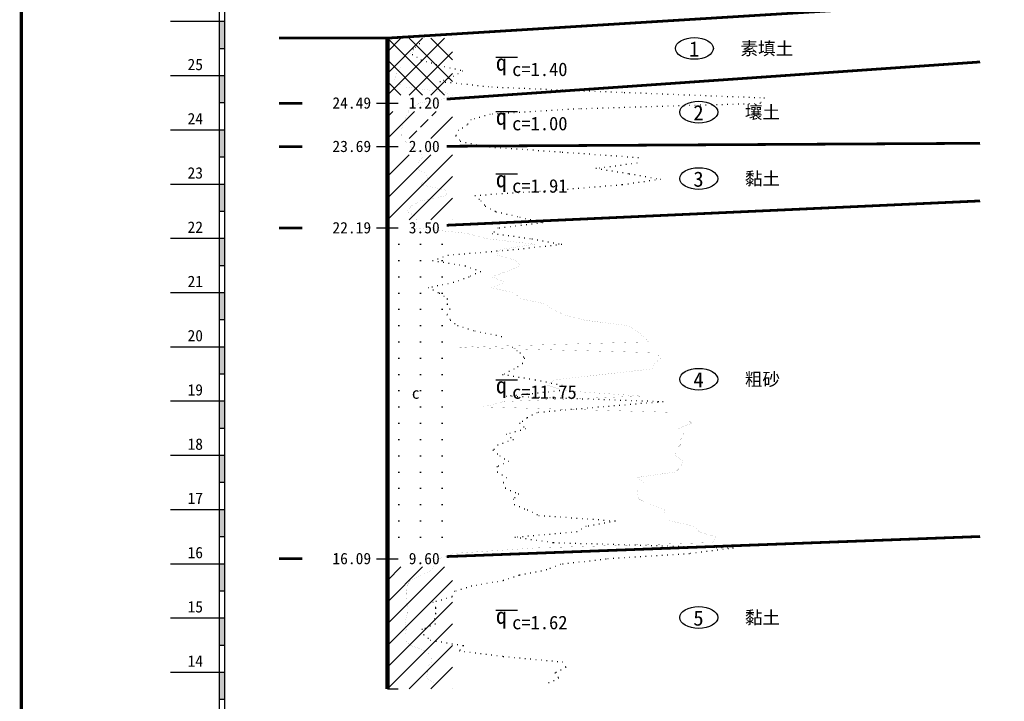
# Model space of a CAD drawing. Extents: x 475446 to 490894, y 3788879 to 3821323.
# Tile 18 of 75: x 484349 to 484440, y 3817320 to 3817383. Entities that reach past the tile are written whole.
import ezdxf
from ezdxf.enums import TextEntityAlignment as Align

# ---------------------------------------------------------------- set-up
doc = ezdxf.new("R2010")
doc.units = 0
doc.header["$LTSCALE"] = 0.5
for name, color, linetype in [('其他', 7, 'CONTINUOUS'), ('勘探点', 7, 'CONTINUOUS'), ('图签', 7, 'CONTINUOUS'), ('地层线', 7, 'CONTINUOUS'), ('地面线', 7, 'CONTINUOUS'), ('层号标注', 7, 'CONTINUOUS'), ('层底深度及标高', 7, 'CONTINUOUS'), ('柱状图例', 7, 'CONTINUOUS'), ('标高标尺', 7, 'CONTINUOUS'), ('静探', 7, 'CONTINUOUS')]:
    doc.layers.add(name, color=color, linetype=linetype)
doc.styles.add('宋体', font='SimSun.ttf')

msp = doc.modelspace()

# ---------------------------------------------------------------- linework, layer by layer
at = {"layer": '其他'}
for p, q in [((484393.003, 3817379.597), (484395.003, 3817379.597)), ((484393.003, 3817374.598), (484395.003, 3817374.598)), ((484393.003, 3817368.85), (484395.003, 3817368.85)), ((484393.003, 3817349.855), (484395.003, 3817349.855)), ((484393.003, 3817328.61), (484395.003, 3817328.61))]:
    msp.add_line(p, q, dxfattribs=at)
at = {"layer": '勘探点'}
msp.add_line((484383.006, 3817321.362), (484384.006, 3817321.362), dxfattribs=at)
at = {"layer": '勘探点', "const_width": 0.4}
msp.add_lwpolyline([(484383.006, 3817381.347), (484383.006, 3817321.362)], dxfattribs=at)
at = {"layer": '图签', "const_width": 0.3}
msp.add_lwpolyline([(484349.265, 3817281.498), (484541.715, 3817281.498), (484541.715, 3817419.962), (484349.265, 3817419.962), (484349.265, 3817281.498)], dxfattribs=at)
at = {"layer": '地层线', "const_width": 0.25}
for points in [[(484388.467, 3817375.728), (484437.637, 3817379.151)], [(484373.009, 3817375.348), (484375.153, 3817375.348)], [(484373.009, 3817371.349), (484375.153, 3817371.349)], [(484388.467, 3817371.38), (484437.637, 3817371.655)], [(484388.467, 3817364.1), (484437.637, 3817366.342)], [(484373.009, 3817363.851), (484375.153, 3817363.851)], [(484388.467, 3817333.564), (484437.637, 3817335.413)], [(484373.009, 3817333.359), (484375.153, 3817333.359)]]:
    msp.add_lwpolyline(points, dxfattribs=at)
at = {"layer": '地面线', "const_width": 0.25}
for points in [[(484383.006, 3817381.347), (484445.49, 3817385.196)], [(484373.009, 3817381.347), (484383.006, 3817381.347)]]:
    msp.add_lwpolyline(points, dxfattribs=at)
at = {"layer": '层号标注'}
for centre in [(484411.299, 3817380.397), (484411.699, 3817374.523), (484411.699, 3817368.4), (484411.699, 3817349.905), (484411.699, 3817327.948)]:
    msp.add_ellipse(centre, major_axis=(1.75, 0), ratio=0.571429, dxfattribs=at)
at = {"layer": '层底深度及标高'}
for p, q in [((484382.006, 3817375.348), (484384.006, 3817375.348)), ((484382.006, 3817371.349), (484384.006, 3817371.349)), ((484382.006, 3817363.851), (484384.006, 3817363.851)), ((484382.006, 3817333.359), (484384.006, 3817333.359))]:
    msp.add_line(p, q, dxfattribs=at)
at = {"layer": '柱状图例'}
for p, q in [((484383.006, 3817376.098), (484388.255, 3817381.347)), ((484383.006, 3817378.098), (484386.255, 3817381.347)), ((484383.006, 3817380.097), (484384.256, 3817381.347)), ((484383.006, 3817381.347), (484388.255, 3817376.098)), ((484385.005, 3817381.347), (484389.004, 3817377.348)), ((484387.005, 3817381.347), (484389.004, 3817379.347)), ((484389.004, 3817381.347), (484389.004, 3817381.347)), ((484385.005, 3817376.098), (484389.004, 3817380.097)), ((484383.006, 3817379.347), (484386.255, 3817376.098)), ((484387.005, 3817376.098), (484389.004, 3817378.098)), ((484383.006, 3817377.348), (484384.256, 3817376.098)), ((484389.004, 3817376.098), (484389.004, 3817376.098)), ((484383.006, 3817372.099), (484385.505, 3817374.598)), ((484383.006, 3817374.099), (484383.506, 3817374.598)), ((484387.005, 3817372.099), (484389.004, 3817374.099)), ((484387.105, 3817374.199), (484387.505, 3817374.598)), ((484386.055, 3817373.149), (484386.755, 3817373.849)), ((484385.005, 3817372.099), (484385.705, 3817372.799)), ((484383.006, 3817364.601), (484389.004, 3817370.599)), ((484383.006, 3817366.601), (484387.005, 3817370.599)), ((484383.006, 3817368.6), (484385.005, 3817370.599)), ((484383.006, 3817370.599), (484383.006, 3817370.599)), ((484385.005, 3817364.601), (484389.004, 3817368.6)), ((484387.005, 3817364.601), (484389.004, 3817366.601)), ((484389.004, 3817364.601), (484389.004, 3817364.601)), ((484384.006, 3817362.352), (484384.106, 3817362.352)), ((484386.005, 3817362.352), (484386.105, 3817362.352)), ((484388.005, 3817362.352), (484388.105, 3817362.352)), ((484384.006, 3817360.852), (484384.106, 3817360.852)), ((484386.005, 3817360.852), (484386.105, 3817360.852)), ((484388.005, 3817360.852), (484388.105, 3817360.852)), ((484384.006, 3817359.352), (484384.106, 3817359.352)), ((484386.005, 3817359.352), (484386.105, 3817359.352)), ((484388.005, 3817359.352), (484388.105, 3817359.352)), ((484384.006, 3817357.853), (484384.106, 3817357.853)), ((484386.005, 3817357.853), (484386.105, 3817357.853)), ((484388.005, 3817357.853), (484388.105, 3817357.853)), ((484384.006, 3817356.353), (484384.106, 3817356.353)), ((484386.005, 3817356.353), (484386.105, 3817356.353)), ((484388.005, 3817356.353), (484388.105, 3817356.353)), ((484384.006, 3817354.854), (484384.106, 3817354.854)), ((484386.005, 3817354.854), (484386.105, 3817354.854)), ((484388.005, 3817354.854), (484388.105, 3817354.854)), ((484384.006, 3817353.354), (484384.106, 3817353.354)), ((484386.005, 3817353.354), (484386.105, 3817353.354)), ((484388.005, 3817353.354), (484388.105, 3817353.354)), ((484384.006, 3817351.854), (484384.106, 3817351.854)), ((484386.005, 3817351.854), (484386.105, 3817351.854)), ((484388.005, 3817351.854), (484388.105, 3817351.854)), ((484384.006, 3817350.355), (484384.106, 3817350.355)), ((484386.005, 3817350.355), (484386.105, 3817350.355)), ((484388.005, 3817350.355), (484388.105, 3817350.355)), ((484384.006, 3817348.855), (484384.106, 3817348.855)), ((484386.005, 3817348.855), (484386.105, 3817348.855)), ((484388.005, 3817348.855), (484388.105, 3817348.855)), ((484384.006, 3817347.356), (484384.106, 3817347.356)), ((484386.005, 3817347.356), (484386.105, 3817347.356)), ((484388.005, 3817347.356), (484388.105, 3817347.356)), ((484384.006, 3817345.856), (484384.106, 3817345.856)), ((484386.005, 3817345.856), (484386.105, 3817345.856)), ((484388.005, 3817345.856), (484388.105, 3817345.856)), ((484384.006, 3817344.356), (484384.106, 3817344.356)), ((484386.005, 3817344.356), (484386.105, 3817344.356)), ((484388.005, 3817344.356), (484388.105, 3817344.356)), ((484384.006, 3817342.857), (484384.106, 3817342.857)), ((484386.005, 3817342.857), (484386.105, 3817342.857)), ((484388.005, 3817342.857), (484388.105, 3817342.857)), ((484384.006, 3817341.357), (484384.106, 3817341.357)), ((484386.005, 3817341.357), (484386.105, 3817341.357)), ((484388.005, 3817341.357), (484388.105, 3817341.357)), ((484384.006, 3817339.857), (484384.106, 3817339.857)), ((484386.005, 3817339.857), (484386.105, 3817339.857)), ((484388.005, 3817339.857), (484388.105, 3817339.857)), ((484384.006, 3817338.358), (484384.106, 3817338.358)), ((484386.005, 3817338.358), (484386.105, 3817338.358)), ((484388.005, 3817338.358), (484388.105, 3817338.358)), ((484384.006, 3817336.858), (484384.106, 3817336.858)), ((484386.005, 3817336.858), (484386.105, 3817336.858)), ((484388.005, 3817336.858), (484388.105, 3817336.858)), ((484384.006, 3817335.359), (484384.106, 3817335.359)), ((484386.005, 3817335.359), (484386.105, 3817335.359)), ((484388.005, 3817335.359), (484388.105, 3817335.359)), ((484383.006, 3817327.361), (484388.255, 3817332.609)), ((484383.006, 3817329.36), (484386.255, 3817332.609)), ((484383.006, 3817331.36), (484384.256, 3817332.609)), ((484383.006, 3817325.361), (484389.004, 3817331.36)), ((484383.006, 3817323.362), (484389.004, 3817329.36)), ((484383.006, 3817321.362), (484389.004, 3817327.361)), ((484385.005, 3817321.362), (484389.004, 3817325.361)), ((484387.005, 3817321.362), (484389.004, 3817323.362)), ((484389.004, 3817321.362), (484389.004, 3817321.362))]:
    msp.add_line(p, q, dxfattribs=at)
at = {"layer": '标高标尺'}
for p, q in [((484367.51, 3817397.892), (484367.51, 3817302.917)), ((484368.01, 3817302.917), (484368.01, 3817397.892)), ((484363.011, 3817382.896), (484368.01, 3817382.896)), ((484367.51, 3817380.397), (484368.01, 3817380.397)), ((484363.011, 3817377.898), (484368.01, 3817377.898)), ((484367.51, 3817375.398), (484368.01, 3817375.398)), ((484363.011, 3817372.899), (484368.01, 3817372.899)), ((484367.51, 3817370.4), (484368.01, 3817370.4)), ((484363.011, 3817367.9), (484368.01, 3817367.9)), ((484367.51, 3817365.401), (484368.01, 3817365.401)), ((484363.011, 3817362.901), (484368.01, 3817362.901)), ((484367.51, 3817360.402), (484368.01, 3817360.402)), ((484363.011, 3817357.903), (484368.01, 3817357.903)), ((484367.51, 3817355.403), (484368.01, 3817355.403)), ((484363.011, 3817352.904), (484368.01, 3817352.904)), ((484367.51, 3817350.405), (484368.01, 3817350.405)), ((484363.011, 3817347.905), (484368.01, 3817347.905)), ((484367.51, 3817345.406), (484368.01, 3817345.406)), ((484363.011, 3817342.907), (484368.01, 3817342.907)), ((484367.51, 3817340.407), (484368.01, 3817340.407)), ((484363.011, 3817337.908), (484368.01, 3817337.908)), ((484367.51, 3817335.409), (484368.01, 3817335.409)), ((484363.011, 3817332.909), (484368.01, 3817332.909)), ((484367.51, 3817330.41), (484368.01, 3817330.41)), ((484363.011, 3817327.911), (484368.01, 3817327.911)), ((484367.51, 3817325.411), (484368.01, 3817325.411)), ((484363.011, 3817322.912), (484368.01, 3817322.912)), ((484367.51, 3817320.413), (484368.01, 3817320.413))]:
    msp.add_line(p, q, dxfattribs=at)
for points in [[(484367.51, 3817382.896), (484368.01, 3817382.896), (484367.51, 3817380.397), (484368.01, 3817380.397)], [(484367.51, 3817377.898), (484368.01, 3817377.898), (484367.51, 3817375.398), (484368.01, 3817375.398)], [(484367.51, 3817372.899), (484368.01, 3817372.899), (484367.51, 3817370.4), (484368.01, 3817370.4)], [(484367.51, 3817367.9), (484368.01, 3817367.9), (484367.51, 3817365.401), (484368.01, 3817365.401)], [(484367.51, 3817362.901), (484368.01, 3817362.901), (484367.51, 3817360.402), (484368.01, 3817360.402)], [(484367.51, 3817357.903), (484368.01, 3817357.903), (484367.51, 3817355.403), (484368.01, 3817355.403)], [(484367.51, 3817352.904), (484368.01, 3817352.904), (484367.51, 3817350.405), (484368.01, 3817350.405)], [(484367.51, 3817347.905), (484368.01, 3817347.905), (484367.51, 3817345.406), (484368.01, 3817345.406)], [(484367.51, 3817342.907), (484368.01, 3817342.907), (484367.51, 3817340.407), (484368.01, 3817340.407)], [(484367.51, 3817337.908), (484368.01, 3817337.908), (484367.51, 3817335.409), (484368.01, 3817335.409)], [(484367.51, 3817332.909), (484368.01, 3817332.909), (484367.51, 3817330.41), (484368.01, 3817330.41)], [(484367.51, 3817327.911), (484368.01, 3817327.911), (484367.51, 3817325.411), (484368.01, 3817325.411)], [(484367.51, 3817322.912), (484368.01, 3817322.912), (484367.51, 3817320.413), (484368.01, 3817320.413)]]:
    msp.add_solid(points, dxfattribs=at)
at = {"layer": '静探'}
for p, q in [((484385.355, 3817380.347), (484385.405, 3817380.347)), ((484385.559, 3817380.521), (484385.609, 3817380.521)), ((484385.939, 3817380.847), (484385.989, 3817380.847)), ((484385.289, 3817379.851), (484385.339, 3817379.851)), ((484385.289, 3817379.847), (484385.339, 3817379.847)), ((484385.713, 3817379.582), (484385.763, 3817379.582)), ((484386.089, 3817379.347), (484386.138, 3817379.347)), ((484386.568, 3817379.205), (484386.618, 3817379.205)), ((484387.047, 3817379.063), (484387.097, 3817379.063)), ((484387.526, 3817378.92), (484387.576, 3817378.92)), ((484387.771, 3817378.847), (484387.821, 3817378.847)), ((484388.258, 3817378.734), (484388.308, 3817378.734)), ((484388.745, 3817378.621), (484388.795, 3817378.621)), ((484389.232, 3817378.508), (484389.282, 3817378.508)), ((484388.592, 3817377.658), (484388.642, 3817377.658)), ((484389.054, 3817377.848), (484389.104, 3817377.848)), ((484389.055, 3817377.848), (484389.105, 3817377.848)), ((484389.488, 3817378.098), (484389.538, 3817378.098)), ((484389.719, 3817378.394), (484389.769, 3817378.394)), ((484389.921, 3817378.347), (484389.971, 3817378.347)), ((484387.838, 3817377.348), (484387.888, 3817377.348)), ((484388.13, 3817377.468), (484388.18, 3817377.468)), ((484388.335, 3817377.296), (484388.385, 3817377.296)), ((484388.832, 3817377.244), (484388.882, 3817377.244)), ((484389.33, 3817377.192), (484389.38, 3817377.192)), ((484389.827, 3817377.14), (484389.877, 3817377.14)), ((484390.324, 3817377.088), (484390.374, 3817377.088)), ((484390.821, 3817377.036), (484390.871, 3817377.036)), ((484391.318, 3817376.984), (484391.368, 3817376.984)), ((484391.815, 3817376.932), (484391.865, 3817376.932)), ((484392.312, 3817376.88), (484392.362, 3817376.88)), ((484392.62, 3817376.848), (484392.67, 3817376.848)), ((484393.12, 3817376.827), (484393.17, 3817376.827)), ((484393.619, 3817376.807), (484393.669, 3817376.807)), ((484394.118, 3817376.787), (484394.168, 3817376.787)), ((484394.618, 3817376.766), (484394.668, 3817376.766)), ((484395.117, 3817376.746), (484395.167, 3817376.746)), ((484395.617, 3817376.725), (484395.667, 3817376.725)), ((484396.116, 3817376.705), (484396.166, 3817376.705)), ((484396.616, 3817376.684), (484396.666, 3817376.684)), ((484397.115, 3817376.664), (484397.165, 3817376.664)), ((484397.615, 3817376.643), (484397.665, 3817376.643)), ((484398.114, 3817376.623), (484398.164, 3817376.623)), ((484398.614, 3817376.603), (484398.664, 3817376.603)), ((484399.113, 3817376.582), (484399.163, 3817376.582)), ((484399.612, 3817376.562), (484399.662, 3817376.562)), ((484400.112, 3817376.541), (484400.162, 3817376.541)), ((484400.611, 3817376.521), (484400.661, 3817376.521)), ((484401.111, 3817376.5), (484401.161, 3817376.5)), ((484401.61, 3817376.48), (484401.66, 3817376.48)), ((484402.11, 3817376.459), (484402.16, 3817376.459)), ((484402.609, 3817376.439), (484402.659, 3817376.439)), ((484403.109, 3817376.419), (484403.159, 3817376.419)), ((484403.608, 3817376.398), (484403.658, 3817376.398)), ((484404.108, 3817376.378), (484404.158, 3817376.378)), ((484404.607, 3817376.357), (484404.657, 3817376.357)), ((484404.834, 3817376.348), (484404.884, 3817376.348)), ((484405.333, 3817376.329), (484405.383, 3817376.329)), ((484405.833, 3817376.309), (484405.883, 3817376.309)), ((484406.332, 3817376.29), (484406.382, 3817376.29)), ((484406.832, 3817376.27), (484406.882, 3817376.27)), ((484407.331, 3817376.251), (484407.381, 3817376.251)), ((484407.831, 3817376.232), (484407.881, 3817376.232)), ((484408.33, 3817376.212), (484408.38, 3817376.212)), ((484408.83, 3817376.193), (484408.88, 3817376.193)), ((484409.329, 3817376.173), (484409.379, 3817376.173)), ((484409.829, 3817376.154), (484409.879, 3817376.154)), ((484410.328, 3817376.135), (484410.378, 3817376.135)), ((484410.828, 3817376.115), (484410.878, 3817376.115)), ((484411.327, 3817376.096), (484411.377, 3817376.096)), ((484411.827, 3817376.077), (484411.877, 3817376.077)), ((484412.326, 3817376.057), (484412.376, 3817376.057)), ((484412.826, 3817376.038), (484412.876, 3817376.038)), ((484413.325, 3817376.018), (484413.375, 3817376.018)), ((484413.825, 3817375.999), (484413.874, 3817375.999)), ((484414.324, 3817375.98), (484414.374, 3817375.98)), ((484414.823, 3817375.96), (484414.873, 3817375.96)), ((484415.323, 3817375.941), (484415.373, 3817375.941)), ((484415.822, 3817375.921), (484415.872, 3817375.921)), ((484416.322, 3817375.902), (484416.372, 3817375.902)), ((484416.821, 3817375.883), (484416.871, 3817375.883)), ((484417.321, 3817375.863), (484417.371, 3817375.863)), ((484417.714, 3817375.848), (484417.764, 3817375.848)), ((484400.842, 3817374.855), (484400.892, 3817374.855)), ((484401.342, 3817374.87), (484401.392, 3817374.87)), ((484401.841, 3817374.884), (484401.891, 3817374.884)), ((484402.341, 3817374.899), (484402.391, 3817374.899)), ((484402.841, 3817374.914), (484402.891, 3817374.914)), ((484403.34, 3817374.929), (484403.39, 3817374.929)), ((484403.84, 3817374.944), (484403.89, 3817374.944)), ((484404.34, 3817374.959), (484404.39, 3817374.959)), ((484404.839, 3817374.974), (484404.889, 3817374.974)), ((484405.339, 3817374.989), (484405.389, 3817374.989)), ((484405.839, 3817375.004), (484405.888, 3817375.004)), ((484406.338, 3817375.019), (484406.388, 3817375.019)), ((484406.838, 3817375.034), (484406.888, 3817375.034)), ((484407.337, 3817375.049), (484407.387, 3817375.049)), ((484407.837, 3817375.064), (484407.887, 3817375.064)), ((484408.337, 3817375.079), (484408.387, 3817375.079)), ((484408.836, 3817375.094), (484408.886, 3817375.094)), ((484409.336, 3817375.109), (484409.386, 3817375.109)), ((484409.836, 3817375.124), (484409.886, 3817375.124)), ((484410.335, 3817375.139), (484410.385, 3817375.139)), ((484410.835, 3817375.154), (484410.885, 3817375.154)), ((484411.335, 3817375.169), (484411.385, 3817375.169)), ((484411.834, 3817375.184), (484411.884, 3817375.184)), ((484412.334, 3817375.199), (484412.384, 3817375.199)), ((484412.834, 3817375.214), (484412.884, 3817375.214)), ((484413.333, 3817375.229), (484413.383, 3817375.229)), ((484413.833, 3817375.244), (484413.883, 3817375.244)), ((484414.332, 3817375.258), (484414.382, 3817375.258)), ((484414.832, 3817375.273), (484414.882, 3817375.273)), ((484415.332, 3817375.288), (484415.382, 3817375.288)), ((484415.831, 3817375.303), (484415.881, 3817375.303)), ((484416.331, 3817375.318), (484416.381, 3817375.318)), ((484416.831, 3817375.333), (484416.881, 3817375.333)), ((484417.33, 3817375.348), (484417.38, 3817375.348)), ((484417.409, 3817375.451), (484417.459, 3817375.451)), ((484391.476, 3817374.074), (484391.526, 3817374.074)), ((484391.956, 3817374.211), (484392.006, 3817374.211)), ((484392.437, 3817374.348), (484392.487, 3817374.348)), ((484392.652, 3817374.362), (484392.702, 3817374.362)), ((484393.151, 3817374.392), (484393.201, 3817374.392)), ((484393.65, 3817374.422), (484393.699, 3817374.422)), ((484394.148, 3817374.453), (484394.198, 3817374.453)), ((484394.647, 3817374.483), (484394.697, 3817374.483)), ((484395.146, 3817374.514), (484395.196, 3817374.514)), ((484395.645, 3817374.544), (484395.695, 3817374.544)), ((484396.144, 3817374.575), (484396.194, 3817374.575)), ((484396.643, 3817374.605), (484396.693, 3817374.605)), ((484397.142, 3817374.635), (484397.192, 3817374.635)), ((484397.641, 3817374.666), (484397.691, 3817374.666)), ((484398.14, 3817374.696), (484398.19, 3817374.696)), ((484398.639, 3817374.727), (484398.689, 3817374.727)), ((484399.138, 3817374.757), (484399.188, 3817374.757)), ((484399.637, 3817374.788), (484399.687, 3817374.788)), ((484400.136, 3817374.818), (484400.186, 3817374.818)), ((484400.635, 3817374.848), (484400.685, 3817374.848)), ((484389.897, 3817373.084), (484389.947, 3817373.084)), ((484390.321, 3817373.349), (484390.371, 3817373.349)), ((484390.392, 3817373.446), (484390.442, 3817373.446)), ((484390.687, 3817373.849), (484390.737, 3817373.849)), ((484390.995, 3817373.937), (484391.045, 3817373.937)), ((484389.288, 3817372.349), (484389.338, 3817372.349)), ((484389.31, 3817372.396), (484389.36, 3817372.396)), ((484389.521, 3817372.849), (484389.571, 3817372.849)), ((484389.615, 3817371.971), (484389.665, 3817371.971)), ((484389.721, 3817371.849), (484389.771, 3817371.849)), ((484390.208, 3817371.738), (484390.258, 3817371.738)), ((484390.696, 3817371.628), (484390.746, 3817371.628)), ((484391.183, 3817371.517), (484391.233, 3817371.517)), ((484391.671, 3817371.406), (484391.721, 3817371.406)), ((484391.92, 3817371.349), (484391.97, 3817371.349)), ((484392.419, 3817371.315), (484392.469, 3817371.315)), ((484392.918, 3817371.28), (484392.968, 3817371.28)), ((484393.416, 3817371.245), (484393.466, 3817371.245)), ((484393.915, 3817371.211), (484393.965, 3817371.211)), ((484394.414, 3817371.176), (484394.464, 3817371.176)), ((484394.912, 3817371.141), (484394.962, 3817371.141)), ((484395.411, 3817371.107), (484395.461, 3817371.107)), ((484395.91, 3817371.072), (484395.96, 3817371.072)), ((484396.408, 3817371.038), (484396.458, 3817371.038)), ((484396.907, 3817371.003), (484396.957, 3817371.003)), ((484397.406, 3817370.968), (484397.456, 3817370.968)), ((484397.904, 3817370.934), (484397.954, 3817370.934)), ((484398.403, 3817370.899), (484398.453, 3817370.899)), ((484398.902, 3817370.864), (484398.952, 3817370.864)), ((484399.118, 3817370.849), (484399.168, 3817370.849)), ((484399.617, 3817370.814), (484399.667, 3817370.814)), ((484400.116, 3817370.778), (484400.166, 3817370.778)), ((484400.614, 3817370.742), (484400.664, 3817370.742)), ((484401.113, 3817370.707), (484401.163, 3817370.707)), ((484401.611, 3817370.671), (484401.661, 3817370.671)), ((484402.11, 3817370.635), (484402.16, 3817370.635)), ((484402.609, 3817370.6), (484402.659, 3817370.6)), ((484403.107, 3817370.564), (484403.157, 3817370.564)), ((484403.606, 3817370.528), (484403.656, 3817370.528)), ((484404.104, 3817370.492), (484404.154, 3817370.492)), ((484404.603, 3817370.457), (484404.653, 3817370.457)), ((484405.102, 3817370.421), (484405.152, 3817370.421)), ((484405.6, 3817370.385), (484405.65, 3817370.385)), ((484406.099, 3817370.35), (484406.149, 3817370.35)), ((484406.1, 3817370.35), (484406.15, 3817370.35)), ((484403.01, 3817369.455), (484403.06, 3817369.455)), ((484403.506, 3817369.521), (484403.556, 3817369.521)), ((484404.001, 3817369.587), (484404.051, 3817369.587)), ((484404.497, 3817369.652), (484404.547, 3817369.652)), ((484404.992, 3817369.718), (484405.042, 3817369.718)), ((484405.488, 3817369.784), (484405.538, 3817369.784)), ((484405.983, 3817369.85), (484406.033, 3817369.85)), ((484405.986, 3817369.863), (484406.036, 3817369.863)), ((484402.218, 3817369.35), (484402.268, 3817369.35)), ((484402.515, 3817369.389), (484402.565, 3817369.389)), ((484402.711, 3817369.27), (484402.761, 3817369.27)), ((484403.204, 3817369.19), (484403.254, 3817369.19)), ((484403.698, 3817369.11), (484403.748, 3817369.11)), ((484404.191, 3817369.03), (484404.241, 3817369.03)), ((484404.685, 3817368.95), (484404.735, 3817368.95)), ((484405.178, 3817368.87), (484405.228, 3817368.87)), ((484405.3, 3817368.85), (484405.35, 3817368.85)), ((484405.792, 3817368.763), (484405.842, 3817368.763)), ((484406.285, 3817368.676), (484406.335, 3817368.676)), ((484406.777, 3817368.589), (484406.827, 3817368.589)), ((484407.269, 3817368.502), (484407.319, 3817368.502)), ((484401.595, 3817367.603), (484401.645, 3817367.603)), ((484402.093, 3817367.644), (484402.143, 3817367.644)), ((484402.591, 3817367.685), (484402.641, 3817367.685)), ((484403.089, 3817367.727), (484403.139, 3817367.727)), ((484403.587, 3817367.768), (484403.637, 3817367.768)), ((484404.086, 3817367.809), (484404.136, 3817367.809)), ((484404.584, 3817367.85), (484404.634, 3817367.85)), ((484404.668, 3817367.862), (484404.718, 3817367.862)), ((484405.163, 3817367.932), (484405.213, 3817367.932)), ((484405.658, 3817368.001), (484405.708, 3817368.001)), ((484406.153, 3817368.071), (484406.203, 3817368.071)), ((484406.648, 3817368.141), (484406.698, 3817368.141)), ((484407.143, 3817368.211), (484407.193, 3817368.211)), ((484407.638, 3817368.28), (484407.688, 3817368.28)), ((484407.761, 3817368.416), (484407.811, 3817368.416)), ((484408.133, 3817368.35), (484408.183, 3817368.35)), ((484391.071, 3817366.85), (484391.121, 3817366.85)), ((484391.553, 3817366.883), (484391.603, 3817366.883)), ((484392.051, 3817366.916), (484392.101, 3817366.916)), ((484392.55, 3817366.95), (484392.6, 3817366.95)), ((484393.049, 3817366.983), (484393.099, 3817366.983)), ((484393.548, 3817367.016), (484393.598, 3817367.016)), ((484394.046, 3817367.05), (484394.096, 3817367.05)), ((484394.545, 3817367.083), (484394.595, 3817367.083)), ((484395.044, 3817367.117), (484395.094, 3817367.117)), ((484395.543, 3817367.15), (484395.593, 3817367.15)), ((484396.041, 3817367.183), (484396.091, 3817367.183)), ((484396.54, 3817367.217), (484396.59, 3817367.217)), ((484397.039, 3817367.25), (484397.089, 3817367.25)), ((484397.538, 3817367.284), (484397.588, 3817367.284)), ((484398.037, 3817367.317), (484398.086, 3817367.317)), ((484398.535, 3817367.35), (484398.585, 3817367.35)), ((484398.606, 3817367.356), (484398.656, 3817367.356)), ((484399.104, 3817367.397), (484399.154, 3817367.397)), ((484399.602, 3817367.438), (484399.652, 3817367.438)), ((484400.1, 3817367.48), (484400.15, 3817367.48)), ((484400.598, 3817367.521), (484400.648, 3817367.521)), ((484401.096, 3817367.562), (484401.146, 3817367.562)), ((484391.435, 3817366.509), (484391.485, 3817366.509)), ((484391.604, 3817366.351), (484391.654, 3817366.351)), ((484391.924, 3817365.967), (484391.974, 3817365.967)), ((484392.02, 3817365.851), (484392.07, 3817365.851)), ((484392.466, 3817365.624), (484392.516, 3817365.624)), ((484392.911, 3817365.398), (484392.961, 3817365.398)), ((484393.003, 3817365.351), (484393.053, 3817365.351)), ((484393.491, 3817365.24), (484393.541, 3817365.24)), ((484393.978, 3817365.129), (484394.028, 3817365.129)), ((484394.466, 3817365.018), (484394.516, 3817365.018)), ((484394.953, 3817364.908), (484395.003, 3817364.908)), ((484394.308, 3817363.989), (484394.358, 3817363.989)), ((484394.804, 3817364.05), (484394.854, 3817364.05)), ((484395.203, 3817364.851), (484395.253, 3817364.851)), ((484395.301, 3817364.11), (484395.351, 3817364.11)), ((484395.689, 3817364.734), (484395.739, 3817364.734)), ((484395.797, 3817364.17), (484395.847, 3817364.17)), ((484396.175, 3817364.618), (484396.225, 3817364.618)), ((484396.293, 3817364.231), (484396.343, 3817364.231)), ((484396.661, 3817364.501), (484396.711, 3817364.501)), ((484396.789, 3817364.291), (484396.839, 3817364.291)), ((484397.147, 3817364.384), (484397.197, 3817364.384)), ((484397.286, 3817364.351), (484397.336, 3817364.351)), ((484392.653, 3817363.351), (484392.703, 3817363.351)), ((484392.811, 3817363.504), (484392.861, 3817363.504)), ((484393.149, 3817363.284), (484393.199, 3817363.284)), ((484393.17, 3817363.851), (484393.22, 3817363.851)), ((484393.316, 3817363.869), (484393.366, 3817363.869)), ((484393.644, 3817363.216), (484393.694, 3817363.216)), ((484393.812, 3817363.929), (484393.862, 3817363.929)), ((484394.139, 3817363.149), (484394.189, 3817363.149)), ((484394.635, 3817363.081), (484394.685, 3817363.081)), ((484395.13, 3817363.014), (484395.18, 3817363.014)), ((484395.625, 3817362.946), (484395.675, 3817362.946)), ((484396.12, 3817362.879), (484396.17, 3817362.879)), ((484396.319, 3817362.851), (484396.369, 3817362.851)), ((484396.811, 3817362.761), (484396.861, 3817362.761)), ((484397.302, 3817362.671), (484397.352, 3817362.671)), ((484397.545, 3817362.185), (484397.595, 3817362.185)), ((484397.794, 3817362.58), (484397.844, 3817362.58)), ((484398.042, 3817362.24), (484398.092, 3817362.24)), ((484398.286, 3817362.49), (484398.336, 3817362.49)), ((484398.538, 3817362.296), (484398.588, 3817362.296)), ((484398.777, 3817362.399), (484398.827, 3817362.399)), ((484399.035, 3817362.352), (484399.085, 3817362.352)), ((484388.571, 3817361.352), (484388.621, 3817361.352)), ((484388.592, 3817361.354), (484388.642, 3817361.354)), ((484389.09, 3817361.395), (484389.14, 3817361.395)), ((484389.588, 3817361.437), (484389.638, 3817361.437)), ((484390.086, 3817361.478), (484390.136, 3817361.478)), ((484390.584, 3817361.52), (484390.634, 3817361.52)), ((484391.083, 3817361.561), (484391.133, 3817361.561)), ((484391.581, 3817361.603), (484391.631, 3817361.603)), ((484392.079, 3817361.644), (484392.129, 3817361.644)), ((484392.577, 3817361.686), (484392.627, 3817361.686)), ((484393.075, 3817361.727), (484393.125, 3817361.727)), ((484393.573, 3817361.769), (484393.623, 3817361.769)), ((484394.071, 3817361.81), (484394.121, 3817361.81)), ((484394.57, 3817361.852), (484394.62, 3817361.852)), ((484395.061, 3817361.907), (484395.111, 3817361.907)), ((484395.558, 3817361.962), (484395.608, 3817361.962)), ((484396.055, 3817362.018), (484396.105, 3817362.018)), ((484396.551, 3817362.074), (484396.601, 3817362.074)), ((484397.048, 3817362.129), (484397.098, 3817362.129)), ((484387.172, 3817360.852), (484387.222, 3817360.852)), ((484387.63, 3817361.016), (484387.68, 3817361.016)), ((484387.665, 3817360.77), (484387.715, 3817360.77)), ((484388.1, 3817361.184), (484388.15, 3817361.184)), ((484388.158, 3817360.689), (484388.208, 3817360.689)), ((484388.651, 3817360.607), (484388.701, 3817360.607)), ((484389.144, 3817360.525), (484389.194, 3817360.525)), ((484389.637, 3817360.443), (484389.687, 3817360.443)), ((484390.13, 3817360.362), (484390.18, 3817360.362)), ((484390.187, 3817360.352), (484390.237, 3817360.352)), ((484390.649, 3817359.428), (484390.699, 3817359.428)), ((484390.657, 3817360.18), (484390.707, 3817360.18)), ((484391.101, 3817359.64), (484391.151, 3817359.64)), ((484391.126, 3817360.009), (484391.176, 3817360.009)), ((484391.554, 3817359.852), (484391.604, 3817359.852)), ((484387.589, 3817358.534), (484387.639, 3817358.534)), ((484388.077, 3817358.64), (484388.127, 3817358.64)), ((484388.566, 3817358.746), (484388.616, 3817358.746)), ((484389.054, 3817358.853), (484389.104, 3817358.853)), ((484389.071, 3817358.858), (484389.121, 3817358.858)), ((484389.543, 3817359.023), (484389.593, 3817359.023)), ((484390.015, 3817359.188), (484390.065, 3817359.188)), ((484390.487, 3817359.352), (484390.537, 3817359.352)), ((484386.755, 3817358.353), (484386.805, 3817358.353)), ((484387.101, 3817358.428), (484387.151, 3817358.428)), ((484387.205, 3817358.135), (484387.255, 3817358.135)), ((484387.655, 3817357.917), (484387.705, 3817357.917)), ((484387.788, 3817357.853), (484387.838, 3817357.853)), ((484388.198, 3817357.567), (484388.248, 3817357.567)), ((484388.505, 3817357.353), (484388.505, 3817357.253)), ((484388.505, 3817356.853), (484388.505, 3817356.753)), ((484388.538, 3817356.853), (484388.588, 3817356.853)), ((484388.471, 3817355.853), (484388.521, 3817355.853)), ((484388.508, 3817355.918), (484388.558, 3817355.918)), ((484388.737, 3817356.394), (484388.787, 3817356.394)), ((484388.754, 3817356.353), (484388.804, 3817356.353)), ((484388.748, 3817355.437), (484388.798, 3817355.437)), ((484388.804, 3817355.353), (484388.854, 3817355.353)), ((484389.204, 3817355.054), (484389.254, 3817355.054)), ((484389.471, 3817354.854), (484389.521, 3817354.854)), ((484389.948, 3817354.703), (484389.998, 3817354.703)), ((484390.424, 3817354.553), (484390.474, 3817354.553)), ((484390.901, 3817354.402), (484390.951, 3817354.402)), ((484391.054, 3817354.354), (484391.104, 3817354.354)), ((484391.544, 3817354.254), (484391.594, 3817354.254)), ((484392.033, 3817354.154), (484392.083, 3817354.154)), ((484392.523, 3817354.054), (484392.573, 3817354.054)), ((484393.013, 3817353.954), (484393.063, 3817353.954)), ((484393.503, 3817353.854), (484393.553, 3817353.854)), ((484394.52, 3817352.854), (484394.57, 3817352.854)), ((484394.926, 3817352.564), (484394.976, 3817352.564)), ((484395.219, 3817352.354), (484395.269, 3817352.354)), ((484395.419, 3817351.354), (484395.469, 3817351.354)), ((484395.434, 3817351.39), (484395.484, 3817351.39)), ((484395.532, 3817351.964), (484395.582, 3817351.964)), ((484395.619, 3817351.854), (484395.669, 3817351.854)), ((484393.62, 3817350.355), (484393.67, 3817350.355)), ((484393.753, 3817350.419), (484393.803, 3817350.419)), ((484394.203, 3817350.637), (484394.253, 3817350.637)), ((484394.653, 3817350.855), (484394.703, 3817350.855)), ((484395.001, 3817351.081), (484395.051, 3817351.081)), ((484394.113, 3817350.273), (484394.163, 3817350.273)), ((484394.606, 3817350.191), (484394.656, 3817350.191)), ((484395.099, 3817350.11), (484395.149, 3817350.11)), ((484395.592, 3817350.028), (484395.642, 3817350.028)), ((484396.086, 3817349.946), (484396.136, 3817349.946)), ((484396.579, 3817349.864), (484396.629, 3817349.864)), ((484396.636, 3817349.855), (484396.686, 3817349.855)), ((484397.125, 3817349.754), (484397.175, 3817349.754)), ((484397.615, 3817349.654), (484397.665, 3817349.654)), ((484398.105, 3817349.553), (484398.155, 3817349.553)), ((484398.594, 3817349.452), (484398.644, 3817349.452)), ((484395.852, 3817348.549), (484395.902, 3817348.549)), ((484396.349, 3817348.6), (484396.399, 3817348.6)), ((484396.846, 3817348.651), (484396.896, 3817348.651)), ((484397.343, 3817348.702), (484397.393, 3817348.702)), ((484397.841, 3817348.753), (484397.891, 3817348.753)), ((484398.338, 3817348.804), (484398.388, 3817348.804)), ((484398.835, 3817348.855), (484398.885, 3817348.855)), ((484398.857, 3817348.902), (484398.907, 3817348.902)), ((484399.068, 3817349.355), (484399.118, 3817349.355)), ((484393.97, 3817348.355), (484394.02, 3817348.355)), ((484394.36, 3817348.395), (484394.41, 3817348.395)), ((484394.469, 3817348.338), (484394.519, 3817348.338)), ((484394.857, 3817348.446), (484394.907, 3817348.446)), ((484394.969, 3817348.321), (484395.019, 3817348.321)), ((484395.354, 3817348.498), (484395.404, 3817348.498)), ((484395.468, 3817348.303), (484395.518, 3817348.303)), ((484395.968, 3817348.286), (484396.018, 3817348.286)), ((484396.468, 3817348.269), (484396.518, 3817348.269)), ((484396.967, 3817348.251), (484397.017, 3817348.251)), ((484397.467, 3817348.234), (484397.517, 3817348.234)), ((484397.966, 3817348.216), (484398.016, 3817348.216)), ((484398.466, 3817348.199), (484398.516, 3817348.199)), ((484398.965, 3817348.182), (484399.015, 3817348.182)), ((484399.465, 3817348.164), (484399.515, 3817348.164)), ((484399.965, 3817348.147), (484400.015, 3817348.147)), ((484400.464, 3817348.13), (484400.514, 3817348.13)), ((484400.964, 3817348.112), (484401.014, 3817348.112)), ((484401.463, 3817348.095), (484401.513, 3817348.095)), ((484401.963, 3817348.078), (484402.013, 3817348.078)), ((484402.462, 3817348.06), (484402.512, 3817348.06)), ((484402.962, 3817348.043), (484403.012, 3817348.043)), ((484403.462, 3817348.026), (484403.512, 3817348.026)), ((484403.961, 3817348.008), (484404.011, 3817348.008)), ((484404.461, 3817347.991), (484404.511, 3817347.991)), ((484404.96, 3817347.974), (484405.01, 3817347.974)), ((484405.46, 3817347.956), (484405.51, 3817347.956)), ((484405.875, 3817347.647), (484405.925, 3817347.647)), ((484405.959, 3817347.939), (484406.009, 3817347.939)), ((484406.374, 3817347.688), (484406.424, 3817347.688)), ((484406.459, 3817347.922), (484406.509, 3817347.922)), ((484406.872, 3817347.73), (484406.922, 3817347.73)), ((484406.959, 3817347.904), (484407.009, 3817347.904)), ((484407.37, 3817347.772), (484407.42, 3817347.772)), ((484407.458, 3817347.887), (484407.508, 3817347.887)), ((484407.868, 3817347.814), (484407.918, 3817347.814)), ((484407.958, 3817347.87), (484408.008, 3817347.87)), ((484408.366, 3817347.855), (484408.416, 3817347.855)), ((484396.769, 3817346.856), (484396.819, 3817346.856)), ((484396.924, 3817346.869), (484396.974, 3817346.869)), ((484397.422, 3817346.914), (484397.472, 3817346.914)), ((484397.92, 3817346.958), (484397.97, 3817346.958)), ((484398.418, 3817347.002), (484398.468, 3817347.002)), ((484398.916, 3817347.046), (484398.966, 3817347.046)), ((484399.413, 3817347.09), (484399.463, 3817347.09)), ((484399.911, 3817347.135), (484399.961, 3817347.135)), ((484400.409, 3817347.179), (484400.459, 3817347.179)), ((484400.907, 3817347.223), (484400.957, 3817347.223)), ((484401.405, 3817347.267), (484401.455, 3817347.267)), ((484401.903, 3817347.311), (484401.953, 3817347.311)), ((484402.401, 3817347.356), (484402.451, 3817347.356)), ((484402.887, 3817347.396), (484402.937, 3817347.396)), ((484403.385, 3817347.438), (484403.435, 3817347.438)), ((484403.883, 3817347.48), (484403.933, 3817347.48)), ((484404.381, 3817347.521), (484404.431, 3817347.521)), ((484404.879, 3817347.563), (484404.929, 3817347.563)), ((484405.377, 3817347.605), (484405.427, 3817347.605)), ((484395.186, 3817345.856), (484395.236, 3817345.856)), ((484395.427, 3817346.046), (484395.477, 3817346.046)), ((484395.819, 3817346.356), (484395.869, 3817346.356)), ((484395.884, 3817346.39), (484395.934, 3817346.39)), ((484396.327, 3817346.623), (484396.377, 3817346.623)), ((484394.277, 3817344.944), (484394.327, 3817344.944)), ((484394.758, 3817345.081), (484394.808, 3817345.081)), ((484395.239, 3817345.219), (484395.289, 3817345.219)), ((484395.551, 3817345.514), (484395.601, 3817345.514)), ((484395.719, 3817345.356), (484395.769, 3817345.356)), ((484393.626, 3817344.027), (484393.676, 3817344.027)), ((484393.97, 3817344.856), (484394.02, 3817344.856)), ((484394.098, 3817344.192), (484394.148, 3817344.192)), ((484394.354, 3817344.536), (484394.404, 3817344.536)), ((484394.57, 3817344.356), (484394.62, 3817344.356)), ((484392.737, 3817343.357), (484392.787, 3817343.357)), ((484392.824, 3817343.466), (484392.874, 3817343.466)), ((484393.137, 3817343.856), (484393.187, 3817343.856)), ((484393.154, 3817343.862), (484393.204, 3817343.862)), ((484393.125, 3817343.042), (484393.175, 3817343.042)), ((484393.353, 3817342.857), (484393.403, 3817342.857)), ((484393.772, 3817342.584), (484393.822, 3817342.584)), ((484394.12, 3817342.357), (484394.17, 3817342.357)), ((484393.087, 3817341.857), (484393.137, 3817341.857)), ((484393.136, 3817341.36), (484393.186, 3817341.36)), ((484393.137, 3817341.357), (484393.187, 3817341.357)), ((484393.22, 3817341.921), (484393.27, 3817341.921)), ((484393.67, 3817342.139), (484393.72, 3817342.139)), ((484393.561, 3817341.092), (484393.611, 3817341.092)), ((484393.701, 3817340.416), (484393.751, 3817340.416)), ((484393.936, 3817340.857), (484393.986, 3817340.857)), ((484393.67, 3817340.357), (484393.72, 3817340.357)), ((484393.856, 3817339.893), (484393.905, 3817339.893)), ((484393.87, 3817339.857), (484393.92, 3817339.857)), ((484394.331, 3817339.665), (484394.381, 3817339.665)), ((484394.793, 3817339.473), (484394.843, 3817339.473)), ((484394.586, 3817338.858), (484394.636, 3817338.858)), ((484394.722, 3817338.998), (484394.772, 3817338.998)), ((484395.069, 3817339.358), (484395.119, 3817339.358)), ((484394.7, 3817338.371), (484394.75, 3817338.371)), ((484394.703, 3817338.358), (484394.753, 3817338.358)), ((484395.163, 3817338.163), (484395.213, 3817338.163)), ((484395.624, 3817337.969), (484395.674, 3817337.969)), ((484395.886, 3817337.858), (484395.936, 3817337.858)), ((484396.339, 3817337.646), (484396.389, 3817337.646)), ((484396.791, 3817337.434), (484396.841, 3817337.434)), ((484396.952, 3817337.358), (484397.002, 3817337.358)), ((484397.451, 3817337.323), (484397.501, 3817337.323)), ((484397.95, 3817337.287), (484398, 3817337.287)), ((484398.448, 3817337.252), (484398.498, 3817337.252)), ((484398.947, 3817337.216), (484398.997, 3817337.216)), ((484399.445, 3817337.18), (484399.495, 3817337.18)), ((484399.944, 3817337.145), (484399.994, 3817337.145)), ((484400.443, 3817337.109), (484400.493, 3817337.109)), ((484400.941, 3817337.074), (484400.991, 3817337.074)), ((484401.44, 3817337.038), (484401.49, 3817337.038)), ((484401.938, 3817337.003), (484401.988, 3817337.003)), ((484402.437, 3817336.967), (484402.487, 3817336.967)), ((484402.936, 3817336.932), (484402.986, 3817336.932)), ((484403.434, 3817336.896), (484403.484, 3817336.896)), ((484403.476, 3817336.767), (484403.526, 3817336.767)), ((484403.933, 3817336.861), (484403.983, 3817336.861)), ((484403.967, 3817336.858), (484404.017, 3817336.858)), ((484400.435, 3817335.859), (484400.485, 3817335.859)), ((484400.854, 3817336.105), (484400.904, 3817336.105)), ((484401.285, 3817336.358), (484401.335, 3817336.358)), ((484401.51, 3817336.4), (484401.56, 3817336.4)), ((484402.002, 3817336.492), (484402.052, 3817336.492)), ((484402.493, 3817336.584), (484402.543, 3817336.584)), ((484402.984, 3817336.675), (484403.034, 3817336.675)), ((484394.753, 3817335.359), (484394.803, 3817335.359)), ((484394.957, 3817335.377), (484395.007, 3817335.377)), ((484395.248, 3817335.289), (484395.298, 3817335.289)), ((484395.455, 3817335.42), (484395.505, 3817335.42)), ((484395.743, 3817335.22), (484395.793, 3817335.22)), ((484395.953, 3817335.464), (484396.003, 3817335.464)), ((484396.238, 3817335.15), (484396.288, 3817335.15)), ((484396.451, 3817335.508), (484396.501, 3817335.508)), ((484396.733, 3817335.081), (484396.783, 3817335.081)), ((484396.949, 3817335.552), (484396.999, 3817335.552)), ((484397.228, 3817335.012), (484397.278, 3817335.012)), ((484397.447, 3817335.596), (484397.497, 3817335.596)), ((484397.723, 3817334.942), (484397.773, 3817334.942)), ((484397.945, 3817335.639), (484397.995, 3817335.639)), ((484398.443, 3817335.683), (484398.493, 3817335.683)), ((484398.941, 3817335.727), (484398.991, 3817335.727)), ((484399.439, 3817335.771), (484399.489, 3817335.771)), ((484399.937, 3817335.815), (484399.987, 3817335.815)), ((484398.218, 3817334.873), (484398.268, 3817334.873)), ((484398.319, 3817334.859), (484398.369, 3817334.859)), ((484398.818, 3817334.844), (484398.868, 3817334.844)), ((484399.318, 3817334.829), (484399.368, 3817334.829)), ((484399.818, 3817334.814), (484399.868, 3817334.814)), ((484400.317, 3817334.799), (484400.367, 3817334.799)), ((484400.817, 3817334.783), (484400.867, 3817334.783)), ((484401.317, 3817334.768), (484401.366, 3817334.768)), ((484401.816, 3817334.753), (484401.866, 3817334.753)), ((484402.316, 3817334.738), (484402.366, 3817334.738)), ((484402.815, 3817334.723), (484402.865, 3817334.723)), ((484403.315, 3817334.708), (484403.365, 3817334.708)), ((484403.815, 3817334.693), (484403.865, 3817334.693)), ((484404.314, 3817334.678), (484404.364, 3817334.678)), ((484404.814, 3817334.663), (484404.864, 3817334.663)), ((484405.314, 3817334.648), (484405.364, 3817334.648)), ((484405.813, 3817334.633), (484405.863, 3817334.633)), ((484406.313, 3817334.618), (484406.363, 3817334.618)), ((484406.813, 3817334.603), (484406.863, 3817334.603)), ((484407.312, 3817334.588), (484407.362, 3817334.588)), ((484407.812, 3817334.573), (484407.862, 3817334.573)), ((484408.312, 3817334.557), (484408.361, 3817334.557)), ((484408.811, 3817334.542), (484408.861, 3817334.542)), ((484409.311, 3817334.527), (484409.361, 3817334.527)), ((484409.81, 3817334.512), (484409.86, 3817334.512)), ((484410.31, 3817334.497), (484410.36, 3817334.497)), ((484410.81, 3817334.482), (484410.86, 3817334.482)), ((484411.309, 3817334.467), (484411.359, 3817334.467)), ((484411.809, 3817334.452), (484411.859, 3817334.452)), ((484412.309, 3817334.437), (484412.359, 3817334.437)), ((484412.417, 3817334.056), (484412.467, 3817334.056)), ((484412.808, 3817334.422), (484412.858, 3817334.422)), ((484412.913, 3817334.117), (484412.963, 3817334.117)), ((484413.308, 3817334.407), (484413.358, 3817334.407)), ((484413.409, 3817334.177), (484413.459, 3817334.177)), ((484413.808, 3817334.392), (484413.858, 3817334.392)), ((484413.905, 3817334.238), (484413.955, 3817334.238)), ((484414.307, 3817334.377), (484414.357, 3817334.377)), ((484414.401, 3817334.298), (484414.451, 3817334.298)), ((484414.807, 3817334.362), (484414.857, 3817334.362)), ((484414.898, 3817334.359), (484414.948, 3817334.359)), ((484401.132, 3817333.123), (484401.182, 3817333.123)), ((484401.628, 3817333.182), (484401.678, 3817333.182)), ((484402.125, 3817333.241), (484402.175, 3817333.241)), ((484402.621, 3817333.3), (484402.671, 3817333.3)), ((484403.117, 3817333.359), (484403.167, 3817333.359)), ((484403.317, 3817333.372), (484403.367, 3817333.372)), ((484403.815, 3817333.405), (484403.865, 3817333.405)), ((484404.314, 3817333.437), (484404.364, 3817333.437)), ((484404.813, 3817333.47), (484404.863, 3817333.47)), ((484405.312, 3817333.502), (484405.362, 3817333.502)), ((484405.811, 3817333.534), (484405.861, 3817333.534)), ((484406.309, 3817333.567), (484406.359, 3817333.567)), ((484406.808, 3817333.599), (484406.858, 3817333.599)), ((484407.307, 3817333.632), (484407.357, 3817333.632)), ((484407.806, 3817333.664), (484407.856, 3817333.664)), ((484408.305, 3817333.697), (484408.355, 3817333.697)), ((484408.803, 3817333.729), (484408.853, 3817333.729)), ((484409.302, 3817333.762), (484409.352, 3817333.762)), ((484409.801, 3817333.794), (484409.851, 3817333.794)), ((484410.3, 3817333.827), (484410.35, 3817333.827)), ((484410.799, 3817333.859), (484410.849, 3817333.859)), ((484410.928, 3817333.875), (484410.978, 3817333.875)), ((484411.424, 3817333.935), (484411.474, 3817333.935)), ((484411.921, 3817333.996), (484411.97, 3817333.996)), ((484397.145, 3817332.263), (484397.195, 3817332.263)), ((484397.635, 3817332.359), (484397.685, 3817332.359)), ((484397.987, 3817332.496), (484398.037, 3817332.496)), ((484398.453, 3817332.678), (484398.503, 3817332.678)), ((484398.918, 3817332.859), (484398.968, 3817332.859)), ((484399.146, 3817332.886), (484399.196, 3817332.886)), ((484399.643, 3817332.946), (484399.693, 3817332.946)), ((484400.139, 3817333.005), (484400.189, 3817333.005)), ((484400.636, 3817333.064), (484400.686, 3817333.064)), ((484393.637, 3817331.36), (484393.687, 3817331.36)), ((484393.683, 3817331.376), (484393.733, 3817331.376)), ((484394.157, 3817331.537), (484394.207, 3817331.537)), ((484394.63, 3817331.698), (484394.68, 3817331.698)), ((484395.103, 3817331.86), (484395.153, 3817331.86)), ((484395.183, 3817331.875), (484395.233, 3817331.875)), ((484395.674, 3817331.972), (484395.724, 3817331.972)), ((484396.164, 3817332.069), (484396.214, 3817332.069)), ((484396.655, 3817332.166), (484396.705, 3817332.166)), ((484389.307, 3817330.408), (484389.357, 3817330.408)), ((484389.784, 3817330.559), (484389.834, 3817330.559)), ((484390.261, 3817330.709), (484390.311, 3817330.709)), ((484390.737, 3817330.86), (484390.787, 3817330.86)), ((484391.174, 3817330.935), (484391.224, 3817330.935)), ((484391.666, 3817331.02), (484391.716, 3817331.02)), ((484392.159, 3817331.105), (484392.209, 3817331.105)), ((484392.651, 3817331.19), (484392.701, 3817331.19)), ((484393.144, 3817331.275), (484393.194, 3817331.275)), ((484387.961, 3817329.583), (484388.011, 3817329.583)), ((484388.441, 3817329.722), (484388.491, 3817329.722)), ((484388.921, 3817329.86), (484388.971, 3817329.86)), ((484388.943, 3817329.907), (484388.993, 3817329.907)), ((484389.154, 3817330.36), (484389.204, 3817330.36)), ((484387.188, 3817329.36), (484387.238, 3817329.36)), ((484387.412, 3817328.913), (484387.462, 3817328.913)), ((484387.438, 3817328.86), (484387.438, 3817328.76)), ((484387.48, 3817329.444), (484387.53, 3817329.444)), ((484387.338, 3817327.861), (484387.388, 3817327.861)), ((484387.339, 3817327.865), (484387.389, 3817327.865)), ((484387.405, 3817328.36), (484387.455, 3817328.36)), ((484387.438, 3817328.36), (484387.438, 3817328.26)), ((484386.188, 3817326.861), (484386.238, 3817326.861)), ((484386.465, 3817326.976), (484386.515, 3817326.976)), ((484386.927, 3817327.168), (484386.977, 3817327.168)), ((484387.388, 3817327.363), (484387.438, 3817327.363)), ((484387.388, 3817327.361), (484387.438, 3817327.361)), ((484386.347, 3817326.387), (484386.397, 3817326.387)), ((484386.355, 3817326.361), (484386.405, 3817326.361)), ((484386.743, 3817326.046), (484386.793, 3817326.046)), ((484386.972, 3817325.861), (484387.022, 3817325.861)), ((484387.465, 3817325.78), (484387.515, 3817325.78)), ((484387.958, 3817325.699), (484388.008, 3817325.699)), ((484388.451, 3817325.617), (484388.501, 3817325.617)), ((484388.944, 3817325.536), (484388.994, 3817325.536)), ((484389.438, 3817325.455), (484389.488, 3817325.455)), ((484389.692, 3817324.971), (484389.742, 3817324.971)), ((484389.931, 3817325.373), (484389.981, 3817325.373)), ((484390.004, 3817325.361), (484390.054, 3817325.361)), ((484389.604, 3817324.861), (484389.654, 3817324.861)), ((484390.1, 3817324.801), (484390.15, 3817324.801)), ((484390.597, 3817324.74), (484390.647, 3817324.74)), ((484391.093, 3817324.679), (484391.143, 3817324.679)), ((484391.589, 3817324.618), (484391.639, 3817324.618)), ((484392.085, 3817324.558), (484392.135, 3817324.558)), ((484392.581, 3817324.497), (484392.631, 3817324.497)), ((484393.077, 3817324.436), (484393.127, 3817324.436)), ((484393.574, 3817324.375), (484393.624, 3817324.375)), ((484393.687, 3817324.362), (484393.737, 3817324.362)), ((484394.184, 3817324.316), (484394.234, 3817324.316)), ((484394.682, 3817324.27), (484394.732, 3817324.27)), ((484395.18, 3817324.225), (484395.23, 3817324.225)), ((484395.678, 3817324.179), (484395.728, 3817324.179)), ((484396.175, 3817324.133), (484396.225, 3817324.133)), ((484396.673, 3817324.087), (484396.723, 3817324.087)), ((484397.171, 3817324.042), (484397.221, 3817324.042)), ((484397.669, 3817323.996), (484397.719, 3817323.996)), ((484398.167, 3817323.95), (484398.217, 3817323.95)), ((484398.664, 3817323.905), (484398.714, 3817323.905)), ((484398.973, 3817323.135), (484399.023, 3817323.135)), ((484399.135, 3817323.862), (484399.185, 3817323.862)), ((484399.382, 3817323.427), (484399.432, 3817323.427)), ((484399.418, 3817323.362), (484399.468, 3817323.362)), ((484398.435, 3817322.862), (484398.485, 3817322.862)), ((484398.527, 3817322.909), (484398.577, 3817322.909)), ((484398.713, 3817322.446), (484398.763, 3817322.446)), ((484398.769, 3817322.362), (484398.819, 3817322.362)), ((484397.858, 3817321.948), (484397.908, 3817321.948)), ((484398.313, 3817322.155), (484398.363, 3817322.155))]:
    msp.add_line(p, q, dxfattribs=at)
at = {"layer": '静探', "const_width": 0.005}
msp.add_lwpolyline([(484385.355, 3817380.847), (484385.522, 3817380.347), (484385.122, 3817379.847), (484384.639, 3817379.347), (484384.389, 3817378.847), (484383.972, 3817378.347), (484383.756, 3817377.848), (484383.572, 3817377.348), (484384.622, 3817376.848), (484388.455, 3817376.348), (484388.671, 3817375.848), (484385.889, 3817375.348), (484385.072, 3817374.848), (484384.839, 3817374.348), (484384.622, 3817373.849), (484384.422, 3817373.349), (484384.289, 3817372.849), (484384.306, 3817372.349), (484384.639, 3817371.849), (484385.172, 3817371.349), (484386.005, 3817370.849), (484386.222, 3817370.35), (484385.822, 3817369.85), (484385.655, 3817369.35), (484386.538, 3817368.85), (484386.755, 3817368.35), (484386.039, 3817367.85), (484388.371, 3817367.35), (484388.505, 3817366.85), (484386.089, 3817366.351), (484385.155, 3817365.851), (484384.839, 3817365.351), (484385.739, 3817364.851), (484385.689, 3817364.351), (484385.522, 3817363.851), (484390.321, 3817363.351), (484392.204, 3817362.851), (484396.586, 3817362.352), (484393.337, 3817361.852), (484393.037, 3817361.352), (484394.886, 3817360.852), (484395.253, 3817360.352), (484394.036, 3817359.852), (484392.637, 3817359.352), (484393.853, 3817358.853), (484392.52, 3817358.353), (484394.753, 3817357.853), (484395.219, 3817357.353), (484397.519, 3817356.853), (484398.219, 3817356.353), (484399.302, 3817355.853), (484401.151, 3817355.353), (484405.117, 3817354.854), (484405.967, 3817354.354), (484406.6, 3817353.854), (484407.05, 3817353.354), (484389.438, 3817352.854), (484407.75, 3817352.354), (484408.216, 3817351.854), (484407.65, 3817351.354), (484407.366, 3817350.855), (484402.917, 3817350.355), (484398.385, 3817349.855), (484397.752, 3817349.355), (484399.235, 3817348.855), (484406.417, 3817348.355), (484393.753, 3817347.855), (484391.854, 3817347.356), (484409.299, 3817346.856), (484410.549, 3817346.356), (484411.032, 3817345.856), (484409.832, 3817345.356), (484410.316, 3817344.856), (484410.049, 3817344.356), (484410.016, 3817343.856), (484409.499, 3817343.357), (484409.549, 3817342.857), (484410.216, 3817342.357), (484410.082, 3817341.857), (484409.566, 3817341.357), (484406.017, 3817340.857), (484406.616, 3817340.357), (484406.133, 3817339.857), (484406.017, 3817339.358), (484406.2, 3817338.858), (484407.216, 3817338.358), (484408.549, 3817337.858), (484408.483, 3817337.358), (484408.999, 3817336.858), (484411.282, 3817336.358), (484411.715, 3817335.859), (484413.315, 3817335.359), (484413.015, 3817334.859), (484396.686, 3817334.359), (484389.154, 3817333.859), (484387.738, 3817333.359), (484387.338, 3817332.859), (484387.138, 3817332.359), (484386.255, 3817331.86), (484385.072, 3817331.36), (484384.822, 3817330.86), (484384.789, 3817330.36), (484384.806, 3817329.86), (484384.772, 3817329.36), (484384.872, 3817328.86), (484384.889, 3817328.36), (484384.689, 3817327.861), (484384.622, 3817327.361), (484384.739, 3817326.861), (484384.622, 3817326.361), (484384.622, 3817325.861), (484385.205, 3817325.361), (484386.505, 3817324.861), (484387.055, 3817324.362), (484387.088, 3817323.862), (484386.688, 3817323.362), (484386.705, 3817322.862), (484386.622, 3817322.362), (484387.471, 3817321.862)], dxfattribs=at)

# ---------------------------------------------------------------- texts
at = {"layer": '其他', "style": '宋体'}
for s, height, p in [('q', 1.5, (484393.003, 3817378.347)), ('c=1.40', 1.2497, (484394.503, 3817377.848)), ('q', 1.5, (484393.003, 3817373.349)), ('c=1.00', 1.2497, (484394.503, 3817372.849)), ('q', 1.5, (484393.003, 3817367.6)), ('c=1.91', 1.2497, (484394.503, 3817367.1)), ('q', 1.5, (484393.003, 3817348.605)), ('c=11.75', 1.2497, (484394.503, 3817348.105)), ('q', 1.5, (484393.003, 3817327.361)), ('c=1.62', 1.2497, (484394.503, 3817326.861))]:
    msp.add_text(s, height=height, dxfattribs=at).set_placement(p)
at = {"layer": '层号标注', "style": '宋体'}
for s, height, p in [('1', 1.4, (484410.799, 3817379.647)), ('素填土', 1.1897, (484415.547, 3817379.797)), ('2', 1.4, (484411.199, 3817373.774)), ('壤土', 1.1897, (484415.947, 3817373.924)), ('3', 1.4, (484411.199, 3817367.65)), ('黏土', 1.1897, (484415.947, 3817367.8)), ('4', 1.4, (484411.199, 3817349.155)), ('粗砂', 1.1897, (484415.947, 3817349.305)), ('5', 1.4, (484411.199, 3817327.198)), ('黏土', 1.1897, (484415.947, 3817327.348))]:
    msp.add_text(s, height=height, dxfattribs=at).set_placement(p)
at = {"layer": '层底深度及标高', "style": '宋体'}
for s, p in [('24.49', (484381.506, 3817374.848)), ('23.69', (484381.506, 3817370.849)), ('22.19', (484381.506, 3817363.351)), ('16.09', (484381.506, 3817332.859))]:
    msp.add_text(s, height=1.0497, dxfattribs=at).set_placement(p, align=Align.RIGHT)
for s, p in [(' 1.20', (484384.256, 3817374.848)), (' 2.00', (484384.256, 3817370.849)), (' 3.50', (484384.256, 3817363.351)), (' 9.60', (484384.256, 3817332.859))]:
    msp.add_text(s, height=1.0497, dxfattribs=at).set_placement(p)
at = {"layer": '柱状图例', "style": '宋体'}
msp.add_text('c', height=1.05, dxfattribs=at).set_placement((484385.255, 3817348.105))
at = {"layer": '标高标尺', "style": '宋体'}
for s, p in [('25', (484366.01, 3817378.397)), ('24', (484366.01, 3817373.399)), ('23', (484366.01, 3817368.4)), ('22', (484366.01, 3817363.401)), ('21', (484366.01, 3817358.403)), ('20', (484366.01, 3817353.404)), ('19', (484366.01, 3817348.405)), ('18', (484366.01, 3817343.407)), ('17', (484366.01, 3817338.408)), ('16', (484366.01, 3817333.409)), ('15', (484366.01, 3817328.41)), ('14', (484366.01, 3817323.412))]:
    msp.add_text(s, height=1.0497, dxfattribs=at).set_placement(p, align=Align.RIGHT)

doc.saveas('drawing.dxf')
